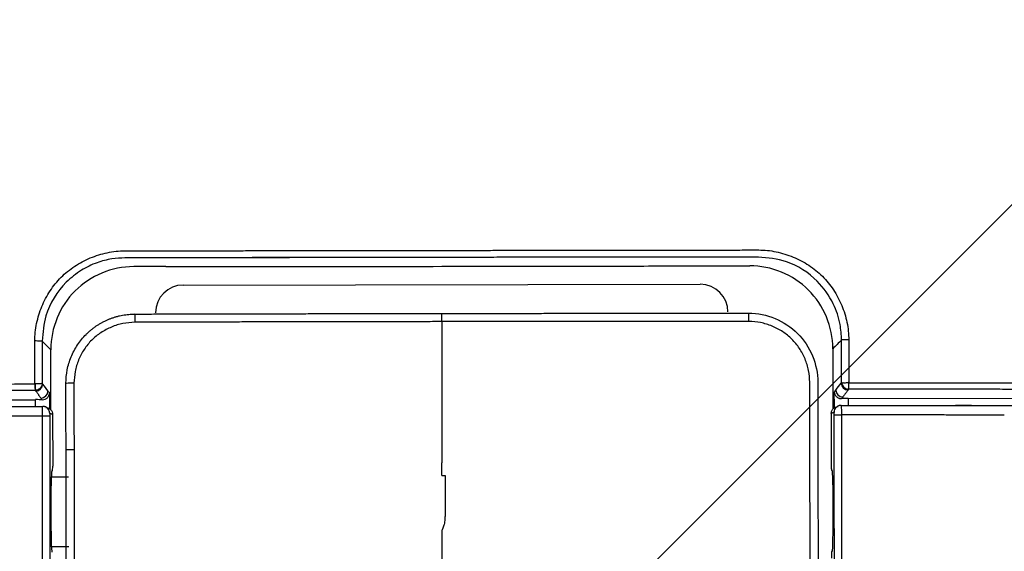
# Model space of a CAD drawing. Header units: metres. Extents: x 6438197 to 12957343, y 5629874 to 11322802.
# Tile 96 of 115: x 6448516 to 6448537, y 5643197 to 5643208. Entities that reach past the tile are written whole.
import ezdxf

# ---------------------------------------------------------------- set-up
doc = ezdxf.new("R2010")
doc.units = ezdxf.units.M
doc.header["$MEASUREMENT"] = 0
doc.header["$PDMODE"] = 3
for name, color, linetype, lineweight in [('E-OŚWIETLENIE TERENU', 10, 'Continuous', 30), ('IE_lampy zewnętrzne', 221, 'Continuous', 15), ('WYMIAROWANIE', 6, 'Continuous', 9), ('WYPELNIENIA', 204, 'Continuous', 5)]:
    doc.layers.add(name, color=color, linetype=linetype, lineweight=lineweight)
doc.styles.add('Arial', font='arial.ttf')
doc.dimstyles.new('proart_1_500', dxfattribs={"dimtxt": 90, "dimasz": 50, "dimexe": 30, "dimexo": 10, "dimgap": 8, "dimtad": 1, "dimrnd": 1, "dimzin": 9, "dimtxsty": 'Arial', "dimblk": 'ARCHTICK', "dimcen": 0, "dimclrd": 1, "dimclre": 1, "dimclrt": 3, "dimazin": 0, "dimtfac": 1, "dimtmove": 0, "dimatfit": 3, "dimfxl": 0, "dimarcsym": 0})

# ---------------------------------------------------------------- blocks, each defined once
blk = doc.blocks.new('zw$103F')
at = {"layer": 'IE_lampy zewnętrzne', "lineweight": 30}
for p, q in [((30.607, 85.019), (41.811, 85.034)), ((36.21, 84.225), (36.21, 84.403)), ((15.661, 82.519), (27.407, 82.534)), ((27.408, 82.387), (27.407, 82.534)), ((45.017, 82.558), (56.51, 82.574)), ((27.776, 82.212), (27.778, 81.096)), ((44.649, 82.235), (44.65, 81.119)), ((27.777, 81.096), (27.778, 81.096)), ((44.651, 81.119), (44.65, 81.119)), ((27.758, 80.978), (27.774, 80.999)), ((44.67, 81.001), (44.654, 81.022)), ((28.122, 80.854), (27.747, 80.854)), ((27.749, 79.354), (28.125, 79.354)), ((44.657, 79.247), (44.669, 79.247)), ((44.672, 79.253), (44.669, 79.247))]:
    blk.add_line(p, q, dxfattribs=at)
for centre, start, end in [((30.607, 84.419), 90.0773, 180.0773), ((41.812, 84.434), 0.0773, 90.0773)]:
    blk.add_arc(centre, 0.6, start, end, dxfattribs=at)
for centre, major_axis, ratio, start_param, end_param in [((29.561, 84.211), (0, 0.18), 0.031427, 6.256993, 7.841521), ((42.859, 84.229), (0, -0.18), 0.031427, 1.583257, 3.167786), ((27.397, 83.804), (0.15, 0), 0.011627, 0.026181, 1.616682), ((45.024, 83.828), (-0.15, 0), 0.011627, 4.666503, 6.257005), ((27.398, 82.877), (0, -0.138), 0.045822, 4.701376, 6.248242), ((27.398, 82.875), (0, 0.138), 0.025543, 1.559827, 3.106657), ((27.409, 82.872), (0.12, 0.09), 0.999049, 4.069247, 5.639415), ((45.014, 82.895), (-0.12, 0.09), 0.999049, 0.64377, 2.213938), ((45.025, 82.899), (0, -0.138), 0.025543, 0.034901, 1.581765), ((45.025, 82.901), (0, 0.138), 0.045822, 3.176536, 4.723401), ((27.523, 82.72), (0.12, 0.09), 0.999049, 4.069248, 5.639415), ((44.9, 82.743), (-0.12, 0.09), 0.999049, 0.643771, 2.213936), ((27.407, 82.524), (-0.3, 0), 0.034921, 4.214616, 4.712399), ((27.563, 82.238), (0.056, 0.139), 0.999602, 5.095458, 6.668002), ((44.862, 82.261), (0.056, -0.139), 0.999602, 2.756776, 4.32932), ((45.017, 82.548), (-0.3, 0), 0.034921, 4.712379, 5.210162), ((27.562, 82.178), (-0.15, 0), 0.010177, 3.167773, 4.758209), ((27.774, 81.149), (0, 0.15), 0.026186, 3.1765, 4.352145), ((44.654, 81.172), (0, 0.15), 0.026186, 1.931041, 3.106686), ((27.759, 80.104), (-0.001, 0.874), 0.026186, 0.001846, 3.139747), ((44.671, 80.127), (-0.001, 0.874), 0.026186, 3.143439, 6.281339), ((44.657, 79.097), (0, 0.15), 0.026186, 0, 1.570796)]:
    blk.add_ellipse(centre, major_axis=major_axis, ratio=ratio, start_param=start_param, end_param=end_param, dxfattribs=at)
for points, degree, knots in [([(27.39, 83.806), (27.392, 83.869), (27.396, 83.997), (27.437, 84.25), (27.531, 84.558), (27.711, 84.898), (27.951, 85.197), (28.249, 85.437), (28.588, 85.617), (28.896, 85.712), (29.149, 85.754), (29.276, 85.758), (29.338, 85.76)], 3, [0, 0, 0, 0, 0.062263, 0.125338, 0.251209, 0.376588, 0.500223, 0.62399, 0.749577, 0.875379, 0.938301, 1, 1, 1, 1]), ([(29.344, 85.608), (29.248, 85.603), (29.043, 85.593), (28.72, 85.507), (28.38, 85.344), (27.949, 85.001), (27.606, 84.459), (27.564, 83.99), (27.547, 83.804)], 3, [0, 0, 0, 0, 0.101541, 0.219204, 0.35294, 0.501174, 0.802758, 1, 1, 1, 1]), ([(30.227, 85.761), (30.356, 85.761), (30.613, 85.762), (30.997, 85.762), (31.38, 85.763), (31.762, 85.763), (32.141, 85.764), (32.519, 85.764), (32.895, 85.765), (33.27, 85.765), (33.643, 85.766), (34.014, 85.766), (34.384, 85.767), (34.751, 85.767), (35.118, 85.768), (35.482, 85.768), (35.846, 85.769), (36.087, 85.769), (36.208, 85.769)], 3, [0, 0, 0, 0, 0.064594, 0.128915, 0.192961, 0.256729, 0.320215, 0.383417, 0.446331, 0.508955, 0.571292, 0.633347, 0.695125, 0.756629, 0.817864, 0.878835, 0.939545, 1, 1, 1, 1]), ([(36.208, 85.769), (36.342, 85.769), (36.611, 85.77), (37.015, 85.77), (37.418, 85.771), (37.822, 85.771), (38.225, 85.772), (38.629, 85.772), (39.032, 85.773), (39.436, 85.774), (39.84, 85.774), (40.245, 85.775), (40.649, 85.775), (41.054, 85.776), (41.458, 85.776), (41.863, 85.777), (42.267, 85.777), (42.672, 85.778), (42.942, 85.778), (43.077, 85.778)], 3, [0, 0, 0, 0, 0.058729, 0.117451, 0.176173, 0.234898, 0.293632, 0.352381, 0.411149, 0.469941, 0.528762, 0.587608, 0.646478, 0.705368, 0.764274, 0.823193, 0.882123, 0.941059, 1, 1, 1, 1]), ([(39.508, 85.622), (39.412, 85.622), (39.187, 85.621), (38.799, 85.621), (38.312, 85.62), (37.766, 85.619), (37.209, 85.619), (36.692, 85.618), (36.364, 85.617), (36.208, 85.617)], 3, [0, 0, 0, 0, 0.087533, 0.205034, 0.352501, 0.529939, 0.70178, 0.858468, 1, 1, 1, 1]), ([(43.072, 85.626), (42.97, 85.626), (42.763, 85.626), (42.448, 85.626), (42.125, 85.625), (41.703, 85.625), (41.17, 85.624), (40.748, 85.623), (40.527, 85.623)], 3, [0, 0, 0, 0, 0.120128, 0.243851, 0.371168, 0.502079, 0.740404, 1, 1, 1, 1]), ([(44.874, 83.827), (44.867, 83.941), (44.852, 84.21), (44.697, 84.662), (44.334, 85.173), (43.748, 85.559), (43.278, 85.606), (43.072, 85.626)], 3, [0, 0, 0, 0, 0.120508, 0.286936, 0.500634, 0.781339, 1, 1, 1, 1]), ([(43.077, 85.778), (43.14, 85.776), (43.267, 85.773), (43.519, 85.732), (43.828, 85.637), (44.168, 85.458), (44.467, 85.218), (44.708, 84.921), (44.888, 84.582), (44.983, 84.274), (45.024, 84.021), (45.028, 83.893), (45.031, 83.829)], 3, [0, 0, 0, 0, 0.061663, 0.124587, 0.250473, 0.376218, 0.500184, 0.623806, 0.748894, 0.874523, 0.937556, 1, 1, 1, 1]), ([(29.534, 85.418), (29.059, 85.418), (28.594, 85.222), (27.93, 84.558), (27.735, 84.091), (27.736, 83.616)], 3, [0, 0, 0, 0, 0.5, 0.5, 1, 1, 1, 1]), ([(36.208, 85.424), (36.75, 85.425), (37.862, 85.426), (39.531, 85.429), (41.214, 85.432), (42.326, 85.435), (42.882, 85.436)], 3, [0, 0, 0, 0, 0.243579, 0.5, 0.75, 1, 1, 1, 1]), ([(44.685, 83.638), (44.685, 84.114), (44.489, 84.579), (43.824, 85.242), (43.358, 85.437), (42.882, 85.436)], 3, [0, 0, 0, 0, 0.5, 0.5, 1, 1, 1, 1]), ([(28.064, 82.887), (28.064, 82.888), (28.064, 82.985), (28.083, 83.182), (28.168, 83.464), (28.307, 83.726), (28.445, 83.895), (28.547, 83.992), (28.594, 84.034), (28.644, 84.075), (28.695, 84.113), (28.748, 84.149), (28.803, 84.183), (28.86, 84.215), (28.918, 84.244), (28.977, 84.271), (29.038, 84.295), (29.1, 84.317), (29.163, 84.336), (29.228, 84.352), (29.293, 84.366), (29.359, 84.376), (29.426, 84.384), (29.493, 84.389), (29.538, 84.39), (29.56, 84.39)], 3, [0, 0, 0, 0, 0.000194, 0.124775, 0.249517, 0.374421, 0.499486, 0.526356, 0.553336, 0.580426, 0.607626, 0.634937, 0.662357, 0.689888, 0.717529, 0.74528, 0.773141, 0.801112, 0.829194, 0.857386, 0.885688, 0.914101, 0.942624, 0.971257, 1, 1, 1, 1]), ([(42.859, 84.408), (43.251, 84.408), (43.641, 84.247), (44.196, 83.692), (44.358, 83.302), (44.359, 82.909)], 3, [0, 0, 0, 0, 0.5, 0.5, 1, 1, 1, 1]), ([(29.555, 84.212), (29.469, 84.207), (29.297, 84.195), (29.048, 84.114), (28.818, 83.993), (28.616, 83.83), (28.453, 83.628), (28.333, 83.397), (28.253, 83.148), (28.243, 82.975), (28.237, 82.89)], 3, [0, 0, 0, 0, 0.124255, 0.250268, 0.3762, 0.500211, 0.624122, 0.749827, 0.875662, 1, 1, 1, 1]), ([(36.21, 84.225), (36.074, 84.225), (35.803, 84.224), (35.395, 84.224), (34.986, 84.223), (34.575, 84.222), (34.164, 84.222), (33.751, 84.221), (33.337, 84.22), (32.922, 84.22), (32.506, 84.219), (32.088, 84.218), (31.669, 84.217), (31.248, 84.216), (30.827, 84.215), (30.404, 84.214), (29.98, 84.213), (29.697, 84.213), (29.555, 84.212)], 3, [0, 0, 0, 0, 0.061122, 0.122411, 0.18387, 0.245505, 0.307319, 0.369319, 0.431507, 0.493891, 0.556474, 0.619257, 0.682238, 0.745414, 0.808781, 0.872337, 0.936077, 1, 1, 1, 1]), ([(42.864, 84.23), (42.731, 84.23), (42.465, 84.23), (42.065, 84.23), (41.667, 84.23), (41.27, 84.23), (40.874, 84.229), (40.479, 84.229), (40.086, 84.229), (39.693, 84.229), (39.302, 84.228), (38.911, 84.228), (38.522, 84.228), (38.134, 84.227), (37.747, 84.227), (37.362, 84.226), (36.977, 84.226), (36.593, 84.225), (36.337, 84.225), (36.21, 84.225)], 3, [0, 0, 0, 0, 0.060168, 0.120174, 0.180017, 0.239694, 0.299201, 0.358537, 0.417699, 0.476684, 0.535491, 0.594123, 0.652585, 0.710881, 0.769014, 0.826989, 0.884809, 0.942478, 1, 1, 1, 1]), ([(44.186, 82.911), (44.18, 82.997), (44.169, 83.17), (44.088, 83.419), (43.967, 83.649), (43.804, 83.851), (43.601, 84.014), (43.371, 84.134), (43.122, 84.214), (42.95, 84.225), (42.864, 84.23)], 3, [0, 0, 0, 0, 0.124517, 0.250567, 0.376463, 0.500452, 0.62443, 0.750279, 0.87611, 1, 1, 1, 1]), ([(44.685, 83.638), (44.686, 83.3), (44.686, 82.962), (44.686, 82.624), (44.686, 82.527), (44.687, 82.43), (44.687, 82.334)], 3, [0, 0, 0, 0, 0.777192, 0.777192, 0.777192, 1, 1, 1, 1]), ([(0.215, 82.642), (0.434, 82.661), (0.82, 82.678), (1.759, 82.704), (2.299, 82.714), (3.938, 82.739), (5.091, 82.751), (8.551, 82.784), (10.895, 82.799), (17.935, 82.842), (22.66, 82.862), (27.391, 82.876)], 3, [0, 0, 0, 0, 0.0625, 0.0625, 0.125, 0.125, 0.25, 0.25, 0.5, 0.5, 1, 1, 1, 1]), ([(27.548, 82.886), (27.547, 82.884), (27.535, 82.881), (27.498, 82.878), (27.481, 82.877), (27.442, 82.876), (27.418, 82.876), (27.394, 82.876)], 3, [0, 0, 0, 0, 0.5, 0.5, 0.75, 0.75, 1, 1, 1, 1]), ([(27.548, 82.886), (27.548, 82.884), (27.548, 82.882), (27.548, 82.877), (27.548, 82.875), (27.547, 82.868), (27.546, 82.863), (27.543, 82.848), (27.54, 82.838), (27.533, 82.82), (27.528, 82.811), (27.519, 82.798), (27.516, 82.794), (27.51, 82.786), (27.506, 82.782), (27.495, 82.772), (27.488, 82.766), (27.475, 82.757), (27.47, 82.755), (27.461, 82.75), (27.457, 82.748), (27.443, 82.743), (27.434, 82.74), (27.419, 82.737), (27.414, 82.737), (27.409, 82.736), (27.408, 82.736), (27.406, 82.736), (27.405, 82.736), (27.403, 82.736), (27.4, 82.736), (27.398, 82.736)], 3, [0, 0, 0, 0, 0.03125, 0.03125, 0.0625, 0.0625, 0.125, 0.125, 0.25, 0.25, 0.375, 0.375, 0.4375, 0.4375, 0.5, 0.5, 0.625, 0.625, 0.6875, 0.6875, 0.75, 0.75, 0.875, 0.875, 0.9375, 0.9375, 0.945312, 0.945312, 0.953125, 0.96875, 1, 1, 1, 1]), ([(44.875, 82.906), (44.876, 82.902), (44.877, 82.901), (44.88, 82.9), (44.883, 82.899), (44.889, 82.9), (44.896, 82.901), (44.901, 82.902), (44.907, 82.903), (44.913, 82.903)], 3, [0.0330269, 0.0330269, 0.0330269, 0.0330269, 0.1452079, 0.1452079, 0.1452079, 0.3162059, 0.3162059, 0.3162059, 0.4456433, 0.4456433, 0.4456433, 0.4456433]), ([(44.917, 82.902), (44.919, 82.902), (44.921, 82.902), (44.924, 82.901), (44.934, 82.9), (44.946, 82.9), (44.959, 82.9), (44.971, 82.901), (44.985, 82.905), (44.998, 82.908), (45.006, 82.909), (45.014, 82.911), (45.022, 82.911), (45.027, 82.911), (45.027, 82.903), (45.029, 82.899)], 3, [0.4564747, 0.4564747, 0.4564747, 0.4564747, 0.4998706, 0.4998706, 0.4998706, 0.6720944, 0.6720944, 0.6720944, 0.846954, 0.846954, 0.846954, 0.9461964, 0.9461964, 0.9461964, 1, 1, 1, 1]), ([(45.032, 82.899), (49.764, 82.898), (54.488, 82.891), (61.529, 82.868), (63.873, 82.858), (67.333, 82.835), (68.485, 82.826), (70.125, 82.806), (70.664, 82.797), (71.604, 82.774), (71.989, 82.758), (72.208, 82.739)], 3, [0, 0, 0, 0, 0.5, 0.5, 0.75, 0.75, 0.875, 0.875, 0.9375, 0.9375, 1, 1, 1, 1]), ([(27.398, 82.736), (23.746, 82.725), (20.348, 82.711), (16.727, 82.695), (13.327, 82.674), (12.384, 82.669), (11.577, 82.664), (10.658, 82.658), (9.832, 82.652), (8.927, 82.645), (8.095, 82.638), (7.2, 82.631), (6.367, 82.623), (5.897, 82.619), (5.508, 82.615), (5.053, 82.61), (4.654, 82.606), (4.21, 82.601), (3.81, 82.595), (3.378, 82.59), (2.983, 82.584), (2.852, 82.582), (2.759, 82.58), (2.654, 82.579), (2.565, 82.577), (2.472, 82.576), (2.378, 82.574), (2.285, 82.572), (2.177, 82.57), (1.957, 82.566), (1.784, 82.562), (1.605, 82.558), (1.426, 82.553), (1.243, 82.548), (1.081, 82.542), (0.919, 82.536), (0.782, 82.53), (0.643, 82.524), (0.534, 82.517), (0.422, 82.51), (0.344, 82.503)], 2, [0, 0, 0, 0.25, 0.25, 0.5, 0.5, 0.5625, 0.5625, 0.625, 0.625, 0.6875, 0.6875, 0.75, 0.75, 0.78125, 0.78125, 0.8125, 0.8125, 0.84375, 0.84375, 0.875, 0.875, 0.882812, 0.882812, 0.890625, 0.890625, 0.898438, 0.898438, 0.90625, 0.90625, 0.921875, 0.921875, 0.9375, 0.9375, 0.953125, 0.953125, 0.96875, 0.96875, 0.984375, 0.984375, 1, 1, 1]), ([(27.551, 82.533), (27.573, 82.533), (27.594, 82.537), (27.612, 82.545), (27.633, 82.553), (27.651, 82.565), (27.665, 82.579), (27.684, 82.598), (27.696, 82.621), (27.702, 82.644), (27.705, 82.653), (27.707, 82.663), (27.707, 82.672)], 3, [0, 0, 0, 0, 0.2206441, 0.2206441, 0.2206441, 0.4800478, 0.4800478, 0.4800478, 0.840537, 0.840537, 0.840537, 0.9945336, 0.9945336, 0.9945336, 0.9945336]), ([(44.716, 82.698), (44.717, 82.694), (44.717, 82.688), (44.719, 82.677), (44.722, 82.664), (44.729, 82.645), (44.74, 82.625), (44.758, 82.602), (44.781, 82.582), (44.807, 82.569), (44.827, 82.562), (44.842, 82.559), (44.858, 82.557), (44.868, 82.557), (44.873, 82.557)], 3, [0, 0, 0, 0, 0.04685, 0.104032, 0.17177, 0.250269, 0.398395, 0.500143, 0.655534, 0.783371, 0.84113, 0.896538, 0.949517, 1, 1, 1, 1]), ([(72.08, 82.6), (72.003, 82.607), (71.884, 82.614), (71.769, 82.62), (71.635, 82.626), (71.571, 82.629), (71.492, 82.632), (71.417, 82.634), (71.332, 82.637), (71.25, 82.64), (71.165, 82.642), (71.08, 82.645), (70.998, 82.647), (70.841, 82.651), (70.63, 82.655), (70.432, 82.659), (70.247, 82.662), (70.077, 82.665), (69.854, 82.668), (69.648, 82.671), (69.441, 82.673), (69.047, 82.678), (68.613, 82.683), (68.215, 82.687), (67.77, 82.691), (67.372, 82.694), (66.916, 82.697), (66.528, 82.7), (66.057, 82.704), (65.225, 82.709), (64.329, 82.714), (63.498, 82.719), (62.591, 82.723), (61.767, 82.726), (60.846, 82.73), (60.041, 82.733), (59.097, 82.736), (55.697, 82.748), (52.075, 82.754), (48.679, 82.759), (45.026, 82.76)], 2, [0, 0, 0, 0.015625, 0.015625, 0.03125, 0.03125, 0.039062, 0.039062, 0.046875, 0.046875, 0.054688, 0.054688, 0.0625, 0.0625, 0.078125, 0.078125, 0.09375, 0.09375, 0.109375, 0.109375, 0.125, 0.125, 0.15625, 0.15625, 0.1875, 0.1875, 0.21875, 0.21875, 0.25, 0.25, 0.3125, 0.3125, 0.375, 0.375, 0.4375, 0.4375, 0.5, 0.5, 0.75, 0.75, 1, 1, 1]), ([(25.081, 82.379), (25.193, 82.38), (25.413, 82.38), (25.736, 82.381), (26.046, 82.383), (26.457, 82.384), (26.961, 82.386), (27.366, 82.387), (27.563, 82.388)], 3, [0, 0, 0, 0, 0.135511, 0.265744, 0.390699, 0.510376, 0.762549, 1, 1, 1, 1]), ([(27.555, 82.18), (27.554, 82.229), (27.555, 82.287), (27.558, 82.368), (27.561, 82.388), (27.563, 82.388)], 3, [0, 0, 0, 0, 0.5, 0.5, 1, 1, 1, 1]), ([(44.649, 82.235), (44.649, 82.245), (44.65, 82.255), (44.654, 82.274), (44.656, 82.284), (44.664, 82.302), (44.669, 82.31), (44.679, 82.327), (44.686, 82.335), (44.706, 82.355), (44.723, 82.367), (44.759, 82.382), (44.779, 82.385), (44.799, 82.385)], 3, [0, 0, 0, 0, 0.125, 0.125, 0.25, 0.25, 0.375, 0.375, 0.5, 0.5, 0.75, 0.75, 1, 1, 1, 1]), ([(44.862, 82.411), (44.864, 82.411), (44.866, 82.392), (44.87, 82.31), (44.87, 82.253), (44.87, 82.203)], 3, [0, 0, 0, 0, 0.5, 0.5, 1, 1, 1, 1]), ([(44.862, 82.411), (44.958, 82.411), (45.155, 82.411), (45.454, 82.411), (45.763, 82.41), (46.174, 82.41), (46.702, 82.41), (47.124, 82.409), (47.344, 82.409)], 3, [0, 0, 0, 0, 0.116881, 0.237446, 0.361695, 0.489626, 0.734254, 1, 1, 1, 1]), ([(27.555, 82.18), (27.439, 82.179), (27.198, 82.179), (26.823, 82.177), (26.421, 82.176), (25.994, 82.175), (25.539, 82.173), (25.058, 82.171), (24.551, 82.17), (24.204, 82.168), (24.026, 82.168)], 3, [0, 0, 0, 0, 0.098672, 0.204867, 0.318584, 0.439823, 0.568584, 0.704867, 0.848672, 1, 1, 1, 1]), ([(27.57, 69.718), (27.567, 71.795), (27.565, 73.872), (27.56, 78.026), (27.557, 80.103), (27.555, 82.18)], 3, [0, 0, 0, 0, 0.5, 0.5, 1, 1, 1, 1]), ([(27.626, 82.362), (27.636, 82.362), (27.645, 82.361), (27.664, 82.358), (27.674, 82.355), (27.692, 82.347), (27.701, 82.343), (27.717, 82.332), (27.725, 82.326), (27.746, 82.305), (27.757, 82.288), (27.772, 82.252), (27.776, 82.232), (27.776, 82.212)], 3, [0, 0, 0, 0, 0.125, 0.125, 0.25, 0.25, 0.375, 0.375, 0.5, 0.5, 0.75, 0.75, 1, 1, 1, 1]), ([(27.712, 82.233), (27.712, 82.229), (27.712, 82.22), (27.712, 82.212), (27.712, 82.202), (27.712, 82.191), (27.712, 82.178)], 2, [0.25, 0.25, 0.25, 0.5, 0.5, 0.75, 0.75, 1, 1, 1]), ([(44.713, 82.201), (44.713, 82.207), (44.713, 82.213), (44.713, 82.219), (44.713, 82.224), (44.713, 82.235), (44.713, 82.243), (44.713, 82.251), (44.712, 82.256)], 2, [0, 0, 0, 0.125, 0.125, 0.25, 0.25, 0.5, 0.5, 0.75, 0.75, 0.75]), ([(44.713, 82.201), (44.714, 82.202), (44.718, 82.202), (44.734, 82.202), (44.746, 82.202), (44.777, 82.203), (44.795, 82.203), (44.833, 82.203), (44.852, 82.203), (44.87, 82.203)], 3, [0, 0, 0, 0, 0.25, 0.25, 0.5, 0.5, 0.75, 0.75, 1, 1, 1, 1]), ([(44.87, 82.203), (44.873, 80.126), (44.876, 78.049), (44.883, 73.895), (44.886, 71.818), (44.889, 69.741)], 3, [0, 0, 0, 0, 0.5, 0.5, 1, 1, 1, 1]), ([(48.401, 82.201), (48.27, 82.201), (48.014, 82.201), (47.637, 82.201), (47.274, 82.202), (46.925, 82.202), (46.59, 82.202), (46.269, 82.202), (45.962, 82.202), (45.669, 82.203), (45.39, 82.203), (45.126, 82.203), (44.954, 82.203), (44.87, 82.203)], 3, [0, 0, 0, 0, 0.110832, 0.217679, 0.320541, 0.419419, 0.514313, 0.605222, 0.692147, 0.775087, 0.854042, 0.929013, 1, 1, 1, 1]), ([(28.066, 81.45), (28.064, 81.451), (28.069, 81.451), (28.086, 81.451), (28.099, 81.452), (28.131, 81.452), (28.15, 81.452), (28.193, 81.452), (28.216, 81.452), (28.239, 81.453)], 3, [0, 0, 0, 0, 0.25, 0.25, 0.5, 0.5, 0.75, 0.75, 1, 1, 1, 1]), ([(36.214, 80.894), (36.215, 80.894), (36.236, 80.894), (36.258, 80.894), (36.28, 80.894)], 3, [0, 0, 0, 0, 0.000981, 1, 1, 1, 1]), ([(36.28, 80.894), (36.28, 80.702), (36.279, 80.463), (36.282, 80.175), (36.281, 80.051), (36.278, 79.955), (36.273, 79.888), (36.256, 79.823), (36.242, 79.777), (36.233, 79.749)], 3, [0, 0, 0, 0, 0.499809, 0.624761, 0.749713, 0.823812, 0.874396, 0.925209, 1, 1, 1, 1])]:
    blk.add_open_spline(points, degree=degree, knots=knots, dxfattribs=at)
for points, degree in [([(29.338, 85.76), (29.635, 85.76), (29.931, 85.761), (30.227, 85.761)], 3), ([(30.232, 85.609), (29.787, 85.609), (29.344, 85.608)], 2), ([(36.208, 85.617), (34.215, 85.615), (32.223, 85.612), (30.232, 85.609)], 3), ([(31.888, 85.612), (32.228, 85.612), (32.568, 85.613), (32.908, 85.613)], 3), ([(32.909, 85.614), (32.908, 85.613)], 1), ([(40.529, 85.624), (40.188, 85.624), (39.847, 85.624), (39.507, 85.623)], 3), ([(39.507, 85.623), (39.508, 85.622)], 1), ([(40.527, 85.623), (40.188, 85.623), (39.848, 85.622), (39.508, 85.622)], 3), ([(40.529, 85.624), (40.527, 85.623)], 1), ([(40.529, 85.633), (40.529, 85.63), (40.529, 85.627), (40.529, 85.624)], 3), ([(30.232, 85.418), (29.999, 85.418), (29.767, 85.418), (29.534, 85.418)], 3), ([(30.232, 85.418), (32.224, 85.42), (34.216, 85.422), (36.208, 85.424)], 3), ([(29.56, 84.39), (32.857, 84.398), (36.21, 84.403)], 2), ([(36.21, 84.403), (39.562, 84.407), (42.859, 84.408)], 2), ([(36.21, 84.225), (36.211, 83.208), (36.212, 82.194), (36.214, 81.167)], 3), ([(27.391, 82.876), (27.391, 83.186), (27.39, 83.496), (27.39, 83.806)], 3), ([(27.547, 83.804), (27.547, 83.498), (27.548, 83.192), (27.548, 82.886)], 3), ([(27.736, 83.616), (27.673, 83.678), (27.61, 83.741), (27.547, 83.804)], 3), ([(44.874, 83.827), (44.811, 83.764), (44.748, 83.701), (44.685, 83.638)], 3), ([(44.875, 82.909), (44.875, 83.215), (44.874, 83.521), (44.874, 83.827)], 3), ([(45.031, 83.829), (45.031, 83.519), (45.031, 83.209), (45.032, 82.899)], 3), ([(27.738, 82.309), (27.737, 82.744), (27.737, 83.18), (27.736, 83.616)], 3), ([(27.548, 82.886), (27.552, 82.881), (27.555, 82.877), (27.559, 82.872)], 3), ([(27.559, 82.872), (27.597, 82.821), (27.635, 82.77), (27.673, 82.72)], 3), ([(28.237, 82.89), (28.144, 82.889), (28.062, 82.888), (28.064, 82.887)], 3), ([(28.066, 81.45), (28.064, 82.887)], 1), ([(28.237, 82.89), (28.238, 82.412), (28.239, 81.933), (28.239, 81.453)], 3), ([(44.188, 81.474), (44.187, 81.955), (44.186, 82.433), (44.186, 82.911)], 3), ([(44.359, 82.909), (44.361, 81.472)], 1), ([(44.75, 82.743), (44.788, 82.794), (44.826, 82.844), (44.864, 82.895)], 3), ([(44.864, 82.895), (44.868, 82.9), (44.871, 82.905), (44.875, 82.909)], 3), ([(44.875, 82.91), (44.875, 82.908), (44.875, 82.907), (44.875, 82.906)], 3), ([(44.875, 82.909), (44.875, 82.843), (44.929, 82.76), (45.025, 82.76)], 3), ([(44.913, 82.903), (44.915, 82.903), (44.916, 82.903), (44.917, 82.902)], 3), ([(27.398, 82.736), (27.398, 82.736), (27.398, 82.736), (27.398, 82.736)], 3), ([(27.409, 82.722), (27.405, 82.727), (27.402, 82.731), (27.398, 82.736)], 3), ([(27.523, 82.57), (27.409, 82.722)], 1), ([(27.673, 82.72), (27.684, 82.705), (27.696, 82.69), (27.707, 82.675)], 3), ([(27.707, 82.672), (27.707, 82.673), (27.707, 82.675), (27.707, 82.676)], 3), ([(27.707, 82.675), (27.707, 82.562), (27.708, 82.449), (27.708, 82.336)], 3), ([(44.716, 82.698), (44.728, 82.713), (44.739, 82.728), (44.75, 82.743)], 3), ([(44.717, 82.361), (44.717, 82.473), (44.717, 82.585), (44.716, 82.698)], 3), ([(44.901, 82.593), (44.873, 82.557)], 1), ([(45.015, 82.745), (44.901, 82.593)], 1), ([(45.025, 82.76), (45.015, 82.745)], 1), ([(27.551, 82.533), (27.542, 82.545), (27.533, 82.558), (27.523, 82.57)], 3), ([(27.619, 82.377), (27.59, 82.388), (27.561, 82.384)], 2), ([(44.863, 82.407), (44.834, 82.411), (44.806, 82.4)], 2), ([(45.017, 82.558), (45.017, 82.509), (45.017, 82.46), (45.017, 82.411)], 3), ([(47.692, 82.407), (47.576, 82.408), (47.46, 82.408), (47.344, 82.409)], 3), ([(47.344, 82.409), (47.345, 82.409), (47.347, 82.409), (47.349, 82.409)], 3), ([(47.349, 82.409), (47.463, 82.409), (47.576, 82.409), (47.69, 82.409)], 3), ([(47.69, 82.409), (47.692, 82.407)], 1), ([(47.69, 82.409), (48.082, 82.409), (48.474, 82.408), (48.866, 82.408)], 3), ([(27.713, 82.238), (27.712, 82.238), (27.713, 82.236)], 2), ([(27.713, 82.236), (27.713, 82.234), (27.712, 82.233)], 2), ([(27.712, 82.178), (27.718, 75.986), (27.726, 69.717)], 2), ([(27.776, 82.212), (27.713, 82.238)], 1), ([(44.712, 82.261), (44.649, 82.235)], 1), ([(44.712, 82.256), (44.713, 82.261), (44.711, 82.261)], 2), ([(44.732, 69.74), (44.723, 76.009), (44.713, 82.201)], 2), ([(28.075, 74.507), (28.071, 78.192), (28.067, 81.45)], 2), ([(28.239, 81.453), (28.242, 79.138), (28.246, 76.823), (28.249, 74.509)], 3), ([(44.197, 74.707), (44.194, 76.963), (44.191, 79.218), (44.188, 81.474)], 3), ([(44.361, 81.472), (44.365, 78.214), (44.37, 74.529)], 2), ([(36.214, 80.894), (36.214, 80.985), (36.214, 81.076), (36.214, 81.167)], 3), ([(36.233, 79.749), (36.227, 79.736), (36.222, 79.723), (36.216, 79.71)], 3), ([(36.219, 77.208), (36.218, 78.06), (36.217, 78.891), (36.216, 79.71)], 3)]:
    blk.add_open_spline(points, degree=degree, dxfattribs=at)
for points, weights in [([(27.391, 82.876), (27.393, 82.876), (27.394, 82.876)], [1, 0.995755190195, 0.991630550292]), ([(45.029, 82.899), (45.03, 82.899), (45.032, 82.899)], [0.991630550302, 0.995755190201, 1])]:
    blk.add_rational_spline(points, weights, degree=2, dxfattribs=at)
blk = doc.blocks.new('_ArchTick')
at = {"color": 0, "linetype": 'ByBlock', "const_width": 0.15}
blk.add_lwpolyline([(-0.5, -0.5), (0.5, 0.5)], dxfattribs=at)
blk = doc.blocks.new('*D30')
at = {"layer": 'Defpoints', "color": 0}
for p in [(6453309.243, 5643277.604), (6447847.481, 5643255.129), (6447849.87, 5643151.626)]:
    blk.add_point(p, dxfattribs=at)
at = {"layer": 'WYMIAROWANIE', "color": 1, "lineweight": -2}
for p, q in [((6453309.013, 5643287.601), (6453306.163, 5643411.098)), ((6453306.855, 5643381.106), (6447847.481, 5643255.129)), ((6447849.639, 5643161.624), (6447846.789, 5643285.121))]:
    blk.add_line(p, q, dxfattribs=at)
at = {"layer": 'WYMIAROWANIE', "color": 1, "lineweight": -2, "xscale": 50, "yscale": 50, "zscale": 50}
for p, rotation in [((6453306.855, 5643381.106), 1.321887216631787), ((6447847.481, 5643255.129), 181.3218872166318)]:
    blk.add_blockref('_ArchTick', p, dxfattribs=dict(at, rotation=rotation))
at = {"layer": 'WYMIAROWANIE', "color": 3, "insert": (6450575.923, 5643372.054), "char_height": 90, "attachment_point": 5, "rotation": 1.3219, "style": 'Arial'}
blk.add_mtext('5460', dxfattribs=at)

msp = doc.modelspace()

# ---------------------------------------------------------------- hatches: boundary and pattern name
at = {"layer": 'WYPELNIENIA'}
h = msp.add_hatch(dxfattribs=at)
h.set_pattern_fill('ANSI31', color=16, scale=150, style=0)
h.paths.add_polyline_path([(6443321.429, 5652405.691), (6444021.039, 5652422.027), (6444603.706, 5651338.573), (6444601.871, 5651338.532), (6444874.575, 5650838.35), (6450595.263, 5650968.994), (6450606.688, 5650466.915), (6454624.969, 5650558.355), (6454602.252, 5651561.261), (6455055.81, 5651571.583), (6458600.395, 5651652.223), (6458714.917, 5646654.148), (6454720.129, 5646563.243), (6454791.12, 5643253.147), (6453897.566, 5643232.813), (6453920.942, 5642187.643), (6454814.953, 5642211.245), (6454802.424, 5642766.955), (6454850.162, 5640713.697), (6454559.364, 5640706.02), (6454525.988, 5642003.993), (6453926.22, 5641987.713), (6453958.656, 5640691.742), (6453367.942, 5640676.957), (6453310.776, 5643219.507), (6447852.213, 5643095.235), (6447880.453, 5641853.409), (6444125.919, 5641772.937), (6443716.284, 5647180.94)])
h.paths.add_polyline_path([(6446403.982, 5649741.583), (6446479.702, 5646442.104), (6453232.841, 5646597.25), (6453165.21, 5649497.454), (6449561.86, 5649419.3), (6449555.325, 5649817.086)], flags=16)

# ---------------------------------------------------------------- block references
at = {"layer": 'E-OŚWIETLENIE TERENU'}
msp.add_blockref('zw$103F', (6448488.565, 5643117.615), dxfattribs=at)

# ---------------------------------------------------------------- dimensions: what is measured, and where the dimension line sits
at = {"layer": 'WYMIAROWANIE', "color": 5}
dim = msp.add_aligned_dim(p1=(6453309.243, 5643277.604), p2=(6447849.87, 5643151.626), distance=-103.53, text='5460', dimstyle='proart_1_500', override={"dimblk": 'ArchTick', "dimtmove": 1}, dxfattribs=at)
dim.commit()
dim.dimension.update_dxf_attribs({"geometry": '*D30', "text_midpoint": (6450575.923, 5643372.054)})

doc.saveas('drawing.dxf')
